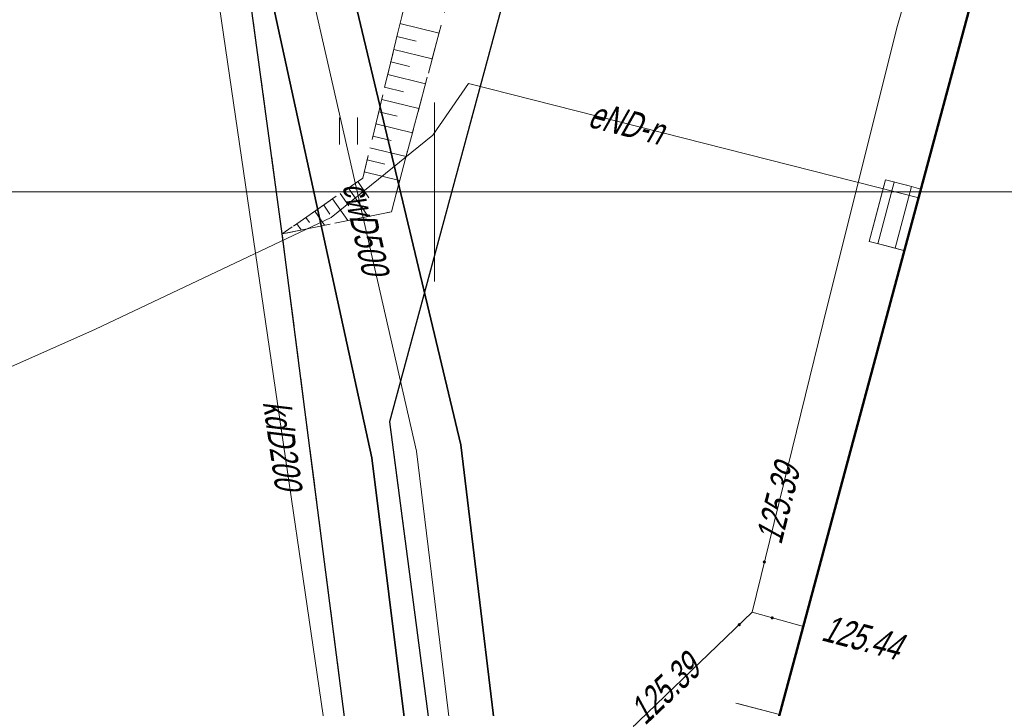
# Model space of a CAD drawing. Extents: x 7463256 to 7464485, y 5957341 to 5958260.
# Tile 43 of 256: x 7463438 to 7463466, y 5957486 to 5957505. Entities that reach past the tile are written whole.
import ezdxf
from ezdxf.enums import TextEntityAlignment as Align

# ---------------------------------------------------------------- set-up
doc = ezdxf.new("R2010")
doc.units = 0
doc.header["$MEASUREMENT"] = 0
for name, pattern in [('1.5_0.5', [2, 1.5, -0.5]), ('mz1.0_0.5', [1.5, 1, -0.5]), ('mz1.25_0.5', [1.75, 1.25, -0.5])]:
    doc.linetypes.add(name, pattern=pattern)
doc.layers.get('0').update_dxf_attribs({"color": 2, "linetype": 'CONTINUOUS', "lineweight": 5})
for name, color, linetype in [('000 Inne (niezydentyfikowane)', 7, 'CONTINUOUS'), ('312-Budynek (powierzchnia)', 7, 'CONTINUOUS'), ('352-schody (powierzchnia)', 7, 'CONTINUOUS'), ('chodnik (powierzchnia)', 7, 'CONTINUOUS'), ('jezdnia (powierzchnia)', 7, 'CONTINUOUS'), ('krawężnik (linia)', 7, 'CONTINUOUS'), ('przewód ciepłowniczy (linia)', 7, 'CONTINUOUS'), ('przewód ciepłowniczy (linia)-Atr1', 7, 'CONTINUOUS'), ('przewód elektroenergetyczny (linia)', 7, 'CONTINUOUS'), ('przewód elektroenergetyczny (linia)-Atr1', 7, 'CONTINUOUS'), ('przewód kanalizacyjny (linia)', 7, 'CONTINUOUS'), ('przewód kanalizacyjny (linia)-Atr1', 7, 'CONTINUOUS'), ('przewód telekomunikacyjny (linia)', 7, 'CONTINUOUS'), ('punkt o określonej wysokości (sieć telekomunikacyjna)', 7, 'CONTINUOUS'), ('punkt o określonej wysokości (sieć telekomunikacyjna)-Atr2', 7, 'CONTINUOUS'), ('rura ochronna - przewód ciepłowniczy (linia)', 7, 'CONTINUOUS'), ('skarpa nieumocniona (powierzchnia)', 7, 'CONTINUOUS'), ('trawnik (powierzchnia)', 7, 'CONTINUOUS'), ('trawnik (powierzchnia) - symbol', 7, 'CONTINUOUS'), ('Wstawianie ramki sekcyjnej z opisem', 7, 'CONTINUOUS')]:
    doc.layers.add(name, color=color, linetype=linetype)
doc.styles.get("Standard").update_dxf_attribs({"font": 'txt', "width": 0.75})

# ---------------------------------------------------------------- blocks, each defined once
blk = doc.blocks.new('PW01')
at = {"linetype": 'Continuous', "lineweight": 13}
h = blk.add_hatch(color=0, dxfattribs=at)
edge = h.paths.add_edge_path()
edge.add_arc((0, 0), 0.045, 0, 360)
blk = doc.blocks.new('TU04')
at = {"color": 0, "linetype": 'Continuous', "lineweight": 13}
for p, q in [((0, 0), (0, 0.75)), ((0.5, 0), (0.5, 0.75))]:
    blk.add_line(p, q, dxfattribs=at)

msp = doc.modelspace()

# ---------------------------------------------------------------- linework, layer by layer
at = {"layer": '000 Inne (niezydentyfikowane)', "color": 7, "linetype": 'Continuous', "lineweight": 13}
for p, q in [((7463449.04, 5957504.7), (7463450.13, 5957504.43)), ((7463448.95, 5957504.34), (7463449.49, 5957504.21)), ((7463448.87, 5957503.98), (7463449.94, 5957503.72)), ((7463448.78, 5957503.63), (7463449.31, 5957503.5)), ((7463448.7, 5957503.28), (7463449.75, 5957503.02)), ((7463448.61, 5957502.93), (7463449.14, 5957502.8)), ((7463448.53, 5957502.58), (7463449.57, 5957502.33)), ((7463448.45, 5957502.24), (7463448.96, 5957502.12)), ((7463448.37, 5957501.9), (7463449.39, 5957501.65)), ((7463448.28, 5957501.56), (7463448.79, 5957501.44)), ((7463448.2, 5957501.23), (7463449.21, 5957500.99)), ((7463448.12, 5957500.9), (7463448.62, 5957500.78)), ((7463448.04, 5957500.56), (7463449.03, 5957500.32)), ((7463447.86, 5957500.29), (7463448.17, 5957499.84)), ((7463447.37, 5957499.96), (7463447.61, 5957499.61)), ((7463447.6, 5957500.11), (7463448.15, 5957499.32)), ((7463446.91, 5957499.63), (7463447.08, 5957499.38)), ((7463447.16, 5957499.81), (7463447.58, 5957499.2)), ((7463446.66, 5957499.46), (7463446.93, 5957499.07)), ((7463446.16, 5957499.11), (7463446.28, 5957498.94)), ((7463446.41, 5957499.29), (7463446.51, 5957499.15))]:
    msp.add_line(p, q, dxfattribs=at)
at = {"layer": '312-Budynek (powierzchnia)', "color": 7, "linetype": 'Continuous', "lineweight": 50, "flags": 128}
msp.add_lwpolyline([(7463457.09, 5957475.96), (7463469.89, 5957523.54)], dxfattribs=at)
at = {"layer": '352-schody (powierzchnia)', "color": 7, "linetype": 'Continuous', "lineweight": 18, "flags": 128}
msp.add_lwpolyline([(7463463.25, 5957500.17), (7463463.58, 5957500.08), (7463463.13, 5957498.36), (7463462.47, 5957498.53), (7463462.14, 5957498.62), (7463462.59, 5957500.34)], close=True, dxfattribs=at)
msp.add_lwpolyline([(7463463.25, 5957500.17), (7463463.58, 5957500.08), (7463463.13, 5957498.36), (7463462.47, 5957498.53), (7463462.14, 5957498.62), (7463462.59, 5957500.34)], close=True, dxfattribs=at)
for points in [[(7463462.835, 5957500.277), (7463462.381, 5957498.554)], [(7463463.319, 5957500.151), (7463462.865, 5957498.428)]]:
    msp.add_lwpolyline(points, dxfattribs=at)
at = {"layer": 'chodnik (powierzchnia)', "color": 7, "linetype": 'mz1.0_0.5', "lineweight": 18, "flags": 128}
for points in [[(7463445.75, 5957498.83), (7463448.8, 5957499.45), (7463452.23, 5957512.33), (7463455.11, 5957523.13), (7463454.05, 5957524.28), (7463440.57, 5957522.28), (7463440.12, 5957521.69), (7463439.86, 5957520.84), (7463439.85, 5957520.02), (7463438.85, 5957519.83), (7463438.92, 5957521.22), (7463439.26, 5957522.18), (7463439.84, 5957522.97), (7463440.27, 5957523.26), (7463454.47, 5957525.36), (7463455.66, 5957524.38), (7463456.51, 5957523.19), (7463456.62, 5957522.72), (7463448.75, 5957493.58), (7463451.12, 5957475.5), (7463437.85, 5957473.77), (7463433.94, 5957462.22), (7463435.56, 5957449.69), (7463433.99, 5957449.58), (7463432.42, 5957462.31), (7463436.18, 5957473.6), (7463436.08, 5957474.28), (7463434.06, 5957474.08), (7463433.72, 5957477.59), (7463435.62, 5957477.87), (7463435.09, 5957481.83), (7463432.27, 5957481.21), (7463431.86, 5957484.28), (7463434.75, 5957484.8), (7463431.42, 5957510.68), (7463431.13, 5957512.62), (7463430.41, 5957518.67), (7463429.88, 5957519.81), (7463429.03, 5957520.73), (7463427.91, 5957521.34), (7463426.39, 5957521.68), (7463420.12, 5957520.67), (7463375.89, 5957513.74), (7463376.01, 5957515.32), (7463418.79, 5957521.92), (7463421.69, 5957522.49), (7463426.09, 5957523.13), (7463427.78, 5957522.99), (7463429.27, 5957522.42), (7463430.5, 5957521.48), (7463431.44, 5957520.19), (7463431.96, 5957518.66), (7463437.54, 5957475.3), (7463448.6, 5957476.77)], [(7463459.63, 5957485.41), (7463457.09, 5957475.96), (7463455.73, 5957476.33), (7463458.39, 5957485.74)]]:
    msp.add_lwpolyline(points, close=True, dxfattribs=at)
at = {"layer": 'jezdnia (powierzchnia)', "color": 7, "linetype": '1.5_0.5', "lineweight": 18, "flags": 128}
msp.add_lwpolyline([(7463591.769, 5957590.04), (7463594.62, 5957579.65), (7463594.79, 5957579.07), (7463596.31, 5957573.71), (7463597.08, 5957571.26), (7463598.44, 5957567.63), (7463599.77, 5957563.99), (7463601.39, 5957560.33), (7463603, 5957556.92), (7463604.8, 5957553.45), (7463606.67, 5957549.88), (7463607.91, 5957547.85), (7463608.89, 5957546.32), (7463610.59, 5957543.72), (7463613.11, 5957540.23), (7463614.06, 5957539.06), (7463616.64, 5957535.71), (7463619.11, 5957532.45), (7463621.08, 5957529.83), (7463628.6, 5957519.98), (7463628.85, 5957519.6), (7463629.15, 5957519.23), (7463629.46, 5957518.87), (7463629.77, 5957518.51), (7463630.08, 5957518.15), (7463630.4, 5957517.79), (7463630.71, 5957517.44), (7463631.03, 5957517.09), (7463631.36, 5957516.74), (7463631.69, 5957516.39), (7463632.02, 5957516.05), (7463632.35, 5957515.71), (7463632.67, 5957515.38), (7463632.99, 5957515.05), (7463633.31, 5957514.73), (7463633.64, 5957514.41), (7463633.97, 5957514.1), (7463634.3, 5957513.79), (7463634.64, 5957513.48), (7463634.98, 5957513.18), (7463635.33, 5957512.88), (7463635.68, 5957512.58), (7463636.03, 5957512.29), (7463636.4, 5957511.99), (7463636.78, 5957511.7), (7463637.16, 5957511.42), (7463637.55, 5957511.14), (7463637.94, 5957510.87), (7463638.34, 5957510.6), (7463638.74, 5957510.35), (7463639.14, 5957510.09), (7463639.55, 5957509.85), (7463639.96, 5957509.61), (7463640.38, 5957509.38), (7463642.84, 5957508.24), (7463664.97, 5957492.53), (7463637.77, 5957502.4), (7463635.02, 5957503.55), (7463634.57, 5957503.76), (7463634.12, 5957503.98), (7463633.68, 5957504.22), (7463633.25, 5957504.47), (7463632.83, 5957504.73), (7463632.41, 5957505), (7463632.01, 5957505.29), (7463631.61, 5957505.59), (7463631.22, 5957505.9), (7463630.84, 5957506.22), (7463629.34, 5957507.67), (7463614.31, 5957526.12), (7463607.42, 5957531.18), (7463601.26, 5957534.12), (7463592.11, 5957537.46), (7463582.8, 5957540.04), (7463578.77, 5957540.9), (7463562.61, 5957542.27), (7463545.44, 5957541.57), (7463525.75, 5957538.68), (7463489.6, 5957533.13), (7463485.87, 5957532.52), (7463482.19, 5957530.95), (7463472.45, 5957526.44), (7463471.25, 5957525.52), (7463470.32, 5957524.14), (7463469.89, 5957523.54), (7463467.66, 5957515.23), (7463467.32, 5957515.32), (7463466.99, 5957515.41), (7463466.65, 5957515.5), (7463466.18, 5957513.75), (7463466.52, 5957513.66), (7463466.85, 5957513.57), (7463467.19, 5957513.48), (7463469.89, 5957523.54), (7463463.58, 5957500.08), (7463463.25, 5957500.17), (7463462.92, 5957500.25), (7463462.59, 5957500.34), (7463462.14, 5957498.62), (7463462.47, 5957498.53), (7463462.8, 5957498.45), (7463463.13, 5957498.36), (7463459.63, 5957485.41), (7463458.39, 5957485.74), (7463455.73, 5957476.33), (7463457.09, 5957475.96), (7463463.86, 5957474.19), (7463464.79, 5957477.72), (7463467.83, 5957476.92), (7463467.77, 5957476.7), (7463467.71, 5957476.47), (7463467.66, 5957476.25), (7463468.82, 5957475.94), (7463468.88, 5957476.17), (7463468.93, 5957476.4), (7463468.99, 5957476.62), (7463469.28, 5957476.55), (7463469.96, 5957476.37), (7463470.75, 5957479.31), (7463471.02, 5957479.24), (7463471.29, 5957479.17), (7463471.56, 5957479.1), (7463471.83, 5957479.03), (7463469.83, 5957470.77), (7463468.39, 5957465.19), (7463471.46, 5957464.38), (7463467.55, 5957451.02), (7463465.51, 5957447), (7463462.32, 5957444.2), (7463449.04, 5957441.48), (7463441.03, 5957432.97), (7463438.44, 5957432.79), (7463435.93, 5957446.13), (7463438.61, 5957447.13), (7463439.57, 5957448.35), (7463450.04, 5957473.65), (7463451.08, 5957474.98), (7463451.12, 5957475.5), (7463448.75, 5957493.58), (7463456.62, 5957522.72), (7463456.51, 5957523.19), (7463455.66, 5957524.38), (7463454.47, 5957525.36), (7463440.27, 5957523.26), (7463439.84, 5957522.97), (7463439.26, 5957522.18), (7463438.92, 5957521.22), (7463438.85, 5957519.83), (7463439.85, 5957520.02), (7463442.8, 5957520.53), (7463445.75, 5957498.83), (7463448.6, 5957476.77), (7463437.54, 5957475.3), (7463431.96, 5957518.66), (7463431.44, 5957520.19), (7463430.5, 5957521.48), (7463429.27, 5957522.42), (7463427.78, 5957522.99), (7463426.09, 5957523.13), (7463421.69, 5957522.49), (7463418.79, 5957521.92), (7463376.01, 5957515.32), (7463334.96, 5957509.14), (7463334.47, 5957515.53), (7463334.26, 5957521.17), (7463334.04, 5957522.29), (7463334.48, 5957520.99), (7463334.79, 5957520.19), (7463335.34, 5957519.65), (7463336.05, 5957519.42), (7463337.13, 5957519.61), (7463338.12, 5957520.23), (7463338.91, 5957521.17), (7463339.69, 5957522.36), (7463342.64, 5957522.54), (7463343.21, 5957521.22), (7463343.94, 5957520.24), (7463344.8, 5957519.42), (7463345.72, 5957518.76), (7463346.74, 5957518.19), (7463347.84, 5957517.75), (7463348.77, 5957517.46), (7463382.62, 5957522.66), (7463407.52, 5957526.48), (7463412.42, 5957527.23), (7463432.39, 5957530.36), (7463438.28, 5957531.28), (7463439.27, 5957531.43), (7463440.77, 5957531.67), (7463463.05, 5957535.17), (7463469.41, 5957536.19), (7463485.95, 5957538.82), (7463487.91, 5957539.15), (7463505.7, 5957542.11), (7463506.8, 5957542.48), (7463507.91, 5957543.56), (7463509.24, 5957545.81), (7463509.79, 5957547.9), (7463514.89, 5957549.48), (7463515.34, 5957548.02), (7463516.02, 5957546.59), (7463516.84, 5957545.44), (7463517.92, 5957544.71), (7463519.34, 5957544.39), (7463529.12, 5957545.81), (7463536.72, 5957547.02), (7463542.97, 5957547.77), (7463550.75, 5957548.47), (7463557.74, 5957548.84), (7463562.91, 5957548.67), (7463569.76, 5957548.4), (7463579.41, 5957548.08), (7463582.97, 5957549.54), (7463585.43, 5957551.54), (7463587.37, 5957553.5), (7463588.97, 5957555.95), (7463589.14, 5957555.59), (7463589.64, 5957556.42), (7463590.36, 5957558.13), (7463590.82, 5957559.79), (7463591.1, 5957561.3), (7463591.18, 5957562.71), (7463591.21, 5957564.41), (7463590.65, 5957566.85), (7463589.9, 5957570.06), (7463589.09, 5957573.66), (7463588.01, 5957579.07), (7463587.09, 5957582.93), (7463585.652, 5957589.138)], dxfattribs=at)
at = {"layer": 'krawężnik (linia)', "color": 7, "linetype": 'Continuous', "lineweight": 25, "flags": 128}
msp.add_lwpolyline([(7463448.6, 5957476.77), (7463445.75, 5957498.83), (7463442.8, 5957520.53), (7463439.85, 5957520.02), (7463438.85, 5957519.83), (7463438.92, 5957521.22), (7463439.26, 5957522.18), (7463439.84, 5957522.97), (7463440.27, 5957523.26), (7463454.47, 5957525.36), (7463455.66, 5957524.38), (7463456.51, 5957523.19), (7463456.62, 5957522.72), (7463448.75, 5957493.58), (7463451.12, 5957475.5)], dxfattribs=at)
at = {"layer": 'przewód ciepłowniczy (linia)', "color": 212, "linetype": 'Continuous', "lineweight": 18, "flags": 128}
msp.add_lwpolyline([(7463459.809, 5957376.277), (7463459, 5957383.44), (7463457.86, 5957389.68), (7463457.75, 5957391.16), (7463457.64, 5957392.61), (7463455.55, 5957414.12), (7463453.21, 5957429.88), (7463450.32, 5957448.95), (7463440.62, 5957448.11), (7463439.22, 5957458.09), (7463453.42, 5957459.91), (7463450.9, 5957481.32), (7463449.5, 5957492.76), (7463445.67, 5957509.55), (7463446.07, 5957511.87)], dxfattribs=at)
at = {"layer": 'przewód elektroenergetyczny (linia)', "color": 1, "linetype": 'Continuous', "lineweight": 18, "flags": 128}
msp.add_lwpolyline([(7463407.81, 5957489.38), (7463414.74, 5957490.4), (7463423.69, 5957491.84), (7463427.43, 5957492.36), (7463428.78, 5957492.61), (7463432.39, 5957493.04), (7463433.39, 5957493.16), (7463436.83, 5957494.52), (7463440.54, 5957496.17), (7463447.12, 5957499.29), (7463449.96, 5957501.59), (7463450.95, 5957503.03), (7463463.52, 5957499.84)], dxfattribs=at)
at = {"layer": 'przewód kanalizacyjny (linia)', "color": 34, "linetype": 'Continuous', "lineweight": 18, "flags": 128}
msp.add_lwpolyline([(7463449.9, 5957451.83), (7463449.45, 5957467.9), (7463442.84, 5957513.12)], dxfattribs=at)
at = {"layer": 'przewód telekomunikacyjny (linia)', "color": 30, "linetype": 'Continuous', "lineweight": 18, "flags": 128}
for points in [[(7463475.2, 5957539.9), (7463475.02, 5957539.08), (7463472.32, 5957532.79), (7463467.97, 5957522.76), (7463464.49, 5957510.05), (7463462.93, 5957504.65), (7463460.97, 5957496.84), (7463458.87, 5957488.27), (7463447.19, 5957477.04), (7463438.21, 5957468.38), (7463438.89, 5957462.74), (7463441.14, 5957445.46), (7463442.95, 5957431.08), (7463444.67, 5957418.23), (7463446.28, 5957405.97), (7463448.38, 5957391.33), (7463450.45, 5957377.83), (7463450.917, 5957374.524)], [(7463458.87, 5957488.27), (7463460.3, 5957487.87)]]:
    msp.add_lwpolyline(points, dxfattribs=at)
at = {"layer": 'rura ochronna - przewód ciepłowniczy (linia)', "color": 212, "linetype": 'Continuous', "lineweight": 35, "flags": 128}
msp.add_lwpolyline([(7463456.46, 5957392.49), (7463454.7, 5957410.18), (7463454.24, 5957414.55), (7463452.05, 5957429.66), (7463449.32, 5957447.57), (7463439.63, 5957446.89), (7463437.83, 5957459.19), (7463451.99, 5957460.94), (7463449.68, 5957481.16), (7463448.25, 5957492.58), (7463444.58, 5957509.45), (7463445.04, 5957511.82), (7463447.09, 5957511.91), (7463446.76, 5957509.64), (7463450.74, 5957492.94), (7463454.84, 5957458.88), (7463440.6, 5957456.99), (7463441.6, 5957449.33), (7463451.31, 5957450.32), (7463456.85, 5957413.68), (7463457.55, 5957408.65), (7463458.82, 5957392.72)], close=True, dxfattribs=at)
at = {"layer": 'skarpa nieumocniona (powierzchnia)', "color": 7, "linetype": 'mz1.25_0.5', "lineweight": 18, "flags": 128}
msp.add_lwpolyline([(7463455.11, 5957523.13), (7463448.8, 5957499.45), (7463445.75, 5957498.83), (7463448, 5957500.39), (7463450.96, 5957512.64), (7463454.05, 5957524.28)], close=True, dxfattribs=at)
at = {"layer": 'trawnik (powierzchnia)', "color": 7, "linetype": 'mz1.0_0.5', "lineweight": 18, "flags": 128}
msp.add_lwpolyline([(7463450.96, 5957512.64), (7463448, 5957500.39), (7463445.75, 5957498.83), (7463442.8, 5957520.53), (7463439.85, 5957520.02), (7463439.86, 5957520.84), (7463440.12, 5957521.69), (7463440.57, 5957522.28), (7463454.05, 5957524.28)], close=True, dxfattribs=at)
at = {"layer": 'Wstawianie ramki sekcyjnej z opisem', "color": 7, "linetype": 'Continuous', "lineweight": 13, "flags": 128}
for points in [[(7463450, 5957500), (7463450, 5957502.5)], [(7463531.751, 5957500), (7463263.289, 5957500)], [(7463263.289, 5957500), (7463531.751, 5957500)], [(7463447.5, 5957500), (7463452.5, 5957500)], [(7463447.5, 5957500), (7463452.5, 5957500)], [(7463450, 5957497.5), (7463450, 5957500)]]:
    msp.add_lwpolyline(points, dxfattribs=at)

# ---------------------------------------------------------------- block references
at = {"layer": 'punkt o określonej wysokości (sieć telekomunikacyjna)', "color": 30, "linetype": 'Continuous', "lineweight": 13}
for p in [(7463459.21, 5957489.67), (7463459.43, 5957488.11), (7463458.51, 5957487.92)]:
    msp.add_blockref('PW01', p, dxfattribs=at)
at = {"layer": 'trawnik (powierzchnia) - symbol', "color": 7, "linetype": 'Continuous', "lineweight": 18}
msp.add_blockref('TU04', (7463447.35, 5957501.33), dxfattribs=at)

# ---------------------------------------------------------------- texts
at = {"layer": 'przewód ciepłowniczy (linia)-Atr1', "color": 212, "oblique": 15, "width": 0.72}
msp.add_text('cwD500', height=0.75, rotation=-77.15, dxfattribs=at).set_placement((7463447.79, 5957500.27), align=Align.MIDDLE_LEFT)
at = {"layer": 'przewód elektroenergetyczny (linia)-Atr1', "color": 1, "oblique": 15, "width": 0.72}
msp.add_text('eND-n', height=0.75, rotation=345.56, dxfattribs=at).set_placement((7463454.25, 5957501.83))
at = {"layer": 'przewód kanalizacyjny (linia)-Atr1', "color": 34, "oblique": 15, "width": 0.72}
msp.add_text('kdD200', height=0.75, rotation=278.25, dxfattribs=at).set_placement((7463445.21, 5957494.13))
at = {"layer": 'punkt o określonej wysokości (sieć telekomunikacyjna)-Atr2', "color": 30, "oblique": 15, "width": 0.72}
for s, rotation, p in [('125.39', 75.82, (7463459.68, 5957490.13)), ('125.44', 345.15, (7463460.77, 5957487.49)), ('125.39', 43.51, (7463455.88, 5957485.09))]:
    msp.add_text(s, height=0.75, rotation=rotation, dxfattribs=at).set_placement(p)

doc.saveas('drawing.dxf')
